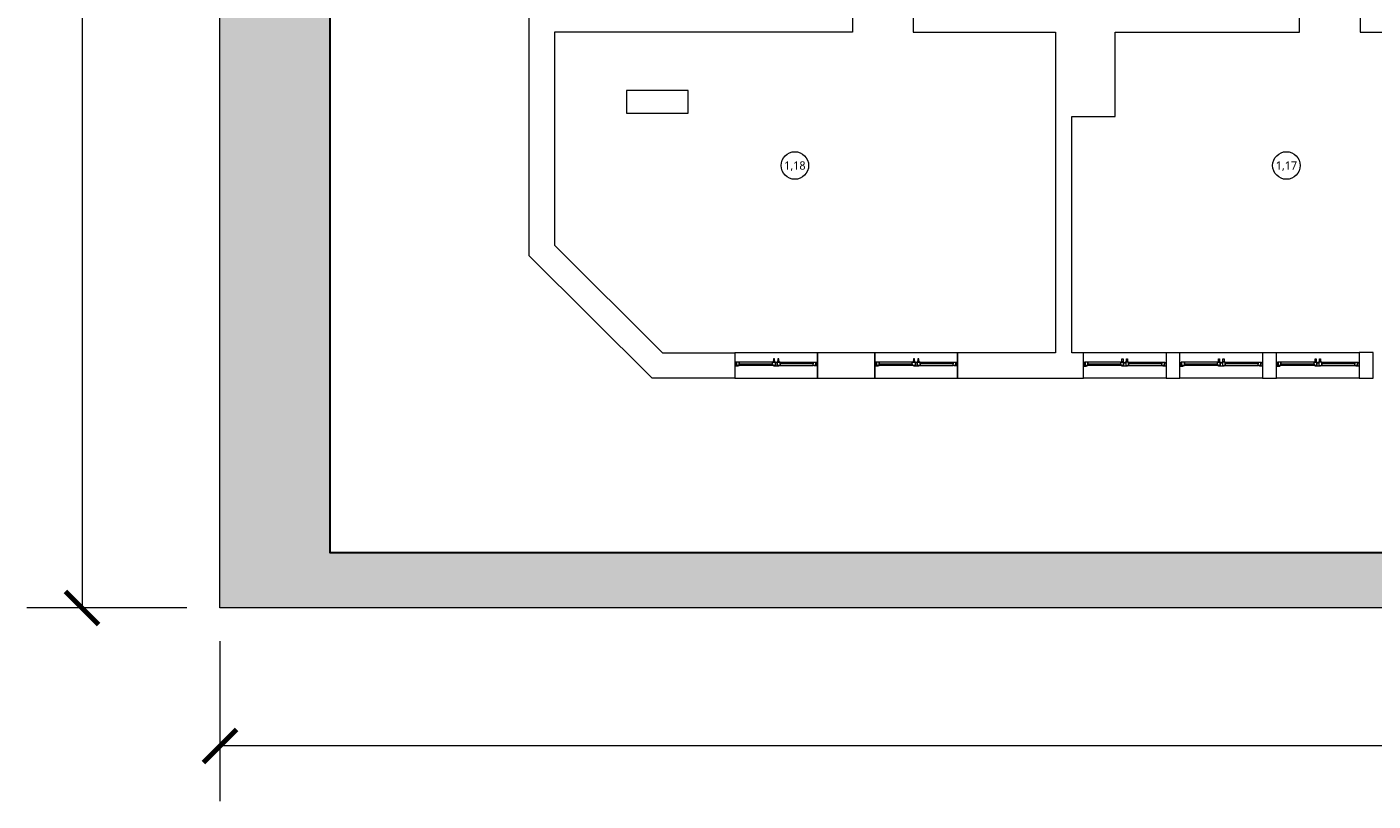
# Model space of a CAD drawing. Header units: millimetres. Extents: x 80301 to 146489, y -78581 to -28273.
# Tile 20 of 135: x 93882 to 96323, y -66886 to -65483. Entities that reach past the tile are written whole.
import ezdxf
from ezdxf.enums import TextEntityAlignment as Align

# ---------------------------------------------------------------- set-up
doc = ezdxf.new("R2010")
doc.units = ezdxf.units.MM
doc.layers.get('0').update_dxf_attribs({"lineweight": 0})
for name, color, linetype, lineweight in [('A-opisram.ART', 250, 'Continuous', 0), ('opis..KF', 250, 'Continuous', 15), ('stolarka_arch', 250, 'Continuous', 5), ('ściany ist..KF', 61, 'Continuous', 5)]:
    doc.layers.add(name, color=color, linetype=linetype, lineweight=lineweight)
doc.layers.add('A-pomocram.ART', color=254, linetype='Continuous', lineweight=0, plot=False)
doc.layers.add('A-wymram.ART', color=10, linetype='Continuous', lineweight=5, plot=False)
doc.layers.add('A-przekrycieram.ART', color=7, linetype='Continuous', lineweight=0, true_color=0xffffff)
doc.styles.add('ARCH', font='segoeuil.ttf')
doc.dimstyles.new('RAMKA', dxfattribs={"dimscale": 20, "dimtxt": 4, "dimasz": 3, "dimexe": 5, "dimexo": 3, "dimgap": 1, "dimtad": 1, "dimdec": 1, "dimlfac": 0.01, "dimtxsty": 'ARCH', "dimblk": 'ARCHTICK', "dimcen": 0, "dimclrd": 256, "dimclre": 256, "dimclrt": 256, "dimadec": 0, "dimazin": 0, "dimtfac": 1, "dimtdec": 1, "dimtofl": 0, "dimtmove": 1, "dimatfit": 3, "dimfxl": 10, "dimfxlon": 1, "dimlwd": 0, "dimlwe": 0, "dimarcsym": 0})

# ---------------------------------------------------------------- blocks, each defined once
blk = doc.blocks.new('*U1003')
at = {"layer": 'stolarka_arch', "lineweight": 0}
blk.add_lwpolyline([(0, 0), (150, 0), (150, -46.4), (0, -46.4)], close=True, dxfattribs=at)
at = {"layer": 'stolarka_arch'}
for points in [[(0, -22), (6, -22), (6, -23), (3, -23), (3, -28), (0, -28)], [(3, -23), (8, -23), (8, -29), (2, -29), (2, -28), (3, -28)], [(8, -26), (68, -26), (68, -23), (8, -23)], [(73, -23), (68, -23), (68, -29), (74, -29), (74, -28), (73, -28)], [(70, -22), (80, -22), (80, -23), (77, -23), (77, -28), (73, -28), (73, -23), (70, -23)], [(77, -23), (82, -23), (82, -29), (76, -29), (76, -28), (77, -28)], [(142, -26), (82, -26), (82, -23), (142, -23)], [(147, -23), (142, -23), (142, -29), (148, -29), (148, -28), (147, -28)], [(150, -22), (144, -22), (144, -23), (147, -23), (147, -28), (150, -28)], [(8, -26), (68, -26), (68, -29), (8, -29)], [(73, -30), (69, -30), (69, -29), (73, -29)], [(72, -35), (70, -35), (70, -30), (72, -30)], [(81, -30), (77, -30), (77, -29), (81, -29)], [(80, -35), (78, -35), (78, -30), (80, -30)], [(142, -26), (82, -26), (82, -29), (142, -29)]]:
    blk.add_lwpolyline(points, close=True, dxfattribs=at)
blk = doc.blocks.new('*U1005')
at = {"layer": 'stolarka_arch', "lineweight": 0}
blk.add_lwpolyline([(0, 0), (150, 0), (150, -46.4), (0, -46.4)], close=True, dxfattribs=at)
at = {"layer": 'stolarka_arch'}
for points in [[(0, -22), (6, -22), (6, -23), (3, -23), (3, -28), (0, -28)], [(3, -23), (8, -23), (8, -29), (2, -29), (2, -28), (3, -28)], [(8, -26), (68, -26), (68, -23), (8, -23)], [(73, -23), (68, -23), (68, -29), (74, -29), (74, -28), (73, -28)], [(70, -22), (80, -22), (80, -23), (77, -23), (77, -28), (73, -28), (73, -23), (70, -23)], [(77, -23), (82, -23), (82, -29), (76, -29), (76, -28), (77, -28)], [(142, -26), (82, -26), (82, -23), (142, -23)], [(147, -23), (142, -23), (142, -29), (148, -29), (148, -28), (147, -28)], [(150, -22), (144, -22), (144, -23), (147, -23), (147, -28), (150, -28)], [(8, -26), (68, -26), (68, -29), (8, -29)], [(73, -30), (69, -30), (69, -29), (73, -29)], [(72, -35), (70, -35), (70, -30), (72, -30)], [(81, -30), (77, -30), (77, -29), (81, -29)], [(80, -35), (78, -35), (78, -30), (80, -30)], [(142, -26), (82, -26), (82, -29), (142, -29)]]:
    blk.add_lwpolyline(points, close=True, dxfattribs=at)
blk = doc.blocks.new('*U1011')
at = {"layer": 'stolarka_arch', "lineweight": 0}
blk.add_lwpolyline([(0, 0), (150, 0), (150, -46.4), (0, -46.4)], close=True, dxfattribs=at)
at = {"layer": 'stolarka_arch'}
for points in [[(0, -22), (6, -22), (6, -23), (3, -23), (3, -28), (0, -28)], [(3, -23), (8, -23), (8, -29), (2, -29), (2, -28), (3, -28)], [(8, -26), (68, -26), (68, -23), (8, -23)], [(73, -23), (68, -23), (68, -29), (74, -29), (74, -28), (73, -28)], [(70, -22), (80, -22), (80, -23), (77, -23), (77, -28), (73, -28), (73, -23), (70, -23)], [(77, -23), (82, -23), (82, -29), (76, -29), (76, -28), (77, -28)], [(142, -26), (82, -26), (82, -23), (142, -23)], [(147, -23), (142, -23), (142, -29), (148, -29), (148, -28), (147, -28)], [(150, -22), (144, -22), (144, -23), (147, -23), (147, -28), (150, -28)], [(8, -26), (68, -26), (68, -29), (8, -29)], [(73, -30), (69, -30), (69, -29), (73, -29)], [(72, -35), (70, -35), (70, -30), (72, -30)], [(81, -30), (77, -30), (77, -29), (81, -29)], [(80, -35), (78, -35), (78, -30), (80, -30)], [(142, -26), (82, -26), (82, -29), (142, -29)]]:
    blk.add_lwpolyline(points, close=True, dxfattribs=at)
blk = doc.blocks.new('*U1017')
at = {"layer": 'stolarka_arch', "lineweight": 0}
blk.add_lwpolyline([(0, 0), (150, 0), (150, -46), (0, -46)], close=True, dxfattribs=at)
at = {"layer": 'stolarka_arch'}
for points in [[(0, -22), (6, -22), (6, -23), (3, -23), (3, -28), (0, -28)], [(3, -23), (8, -23), (8, -29), (2, -29), (2, -28), (3, -28)], [(8, -26), (68, -26), (68, -23), (8, -23)], [(73, -23), (68, -23), (68, -29), (74, -29), (74, -28), (73, -28)], [(70, -22), (80, -22), (80, -23), (77, -23), (77, -28), (73, -28), (73, -23), (70, -23)], [(77, -23), (82, -23), (82, -29), (76, -29), (76, -28), (77, -28)], [(142, -26), (82, -26), (82, -23), (142, -23)], [(147, -23), (142, -23), (142, -29), (148, -29), (148, -28), (147, -28)], [(150, -22), (144, -22), (144, -23), (147, -23), (147, -28), (150, -28)], [(8, -26), (68, -26), (68, -29), (8, -29)], [(73, -30), (69, -30), (69, -29), (73, -29)], [(72, -35), (70, -35), (70, -30), (72, -30)], [(81, -30), (77, -30), (77, -29), (81, -29)], [(80, -35), (78, -35), (78, -30), (80, -30)], [(142, -26), (82, -26), (82, -29), (142, -29)]]:
    blk.add_lwpolyline(points, close=True, dxfattribs=at)
blk = doc.blocks.new('*U1025')
at = {"layer": 'stolarka_arch', "lineweight": 0}
blk.add_lwpolyline([(0, 0), (150, 0), (150, -46), (0, -46)], close=True, dxfattribs=at)
at = {"layer": 'stolarka_arch'}
for points in [[(0, -22), (6, -22), (6, -23), (3, -23), (3, -28), (0, -28)], [(3, -23), (8, -23), (8, -29), (2, -29), (2, -28), (3, -28)], [(8, -26), (68, -26), (68, -23), (8, -23)], [(73, -23), (68, -23), (68, -29), (74, -29), (74, -28), (73, -28)], [(70, -22), (80, -22), (80, -23), (77, -23), (77, -28), (73, -28), (73, -23), (70, -23)], [(77, -23), (82, -23), (82, -29), (76, -29), (76, -28), (77, -28)], [(142, -26), (82, -26), (82, -23), (142, -23)], [(147, -23), (142, -23), (142, -29), (148, -29), (148, -28), (147, -28)], [(150, -22), (144, -22), (144, -23), (147, -23), (147, -28), (150, -28)], [(8, -26), (68, -26), (68, -29), (8, -29)], [(73, -30), (69, -30), (69, -29), (73, -29)], [(72, -35), (70, -35), (70, -30), (72, -30)], [(81, -30), (77, -30), (77, -29), (81, -29)], [(80, -35), (78, -35), (78, -30), (80, -30)], [(142, -26), (82, -26), (82, -29), (142, -29)]]:
    blk.add_lwpolyline(points, close=True, dxfattribs=at)
blk = doc.blocks.new('nr pom')
at = {"layer": 'opis..KF', "lineweight": 20}
blk.add_circle((0, 0), 25, dxfattribs=at)
at = {"layer": 'opis..KF', "style": 'ARCH'}
blk.add_attdef('00', text='', height=15, dxfattribs=at).set_placement((0, 0), align=Align.MIDDLE_CENTER)
blk = doc.blocks.new('_ArchTick')
at = {"color": 0, "linetype": 'ByBlock', "const_width": 0.15}
blk.add_lwpolyline([(-0.5, -0.5), (0.5, 0.5)], dxfattribs=at)
blk = doc.blocks.new('*D1237')
at = {"layer": 'A-wymram.ART', "linetype": 'Continuous', "lineweight": 0, "transparency": 16777216}
for p, q in [((0, -60), (0, -350)), ((8500, -60), (8500, -350)), ((8500, -250), (0, -250))]:
    blk.add_line(p, q, dxfattribs=at)
at = {"layer": 'Defpoints', "color": 0, "transparency": 16777216}
for p in [(0, 0), (8500, 0), (0, -250)]:
    blk.add_point(p, dxfattribs=at)
at = {"layer": 'A-wymram.ART', "lineweight": 0, "transparency": 16777216, "xscale": 60, "yscale": 60, "zscale": 60, "rotation": 180}
blk.add_blockref('_ArchTick', (0, -250), dxfattribs=at)
at = {"layer": 'A-wymram.ART', "lineweight": 0, "transparency": 16777216, "xscale": 60, "yscale": 60, "zscale": 60}
blk.add_blockref('_ArchTick', (8500, -250), dxfattribs=at)
at = {"layer": 'A-wymram.ART', "transparency": 16777216, "insert": (4250, -188.6), "char_height": 80, "attachment_point": 5, "style": 'ARCH'}
blk.add_mtext('85', dxfattribs=at)
blk = doc.blocks.new('*D1238')
at = {"layer": 'A-wymram.ART', "linetype": 'Continuous', "lineweight": 0, "transparency": 16777216}
for p, q in [((-60, 4200), (-350, 4200)), ((-250, 4200), (-250, 0)), ((-60, 0), (-350, 0))]:
    blk.add_line(p, q, dxfattribs=at)
at = {"layer": 'Defpoints', "color": 0, "transparency": 16777216}
for p in [(0, 4200), (0, 0), (-250, 0)]:
    blk.add_point(p, dxfattribs=at)
at = {"layer": 'A-wymram.ART', "lineweight": 0, "transparency": 16777216, "xscale": 60, "yscale": 60, "zscale": 60}
for p, rotation in [((-250, 4200), 90), ((-250, 0), 270)]:
    blk.add_blockref('_ArchTick', p, dxfattribs=dict(at, rotation=rotation))
at = {"layer": 'A-wymram.ART', "transparency": 16777216, "insert": (-310.7, 2100), "char_height": 80, "attachment_point": 5, "rotation": 90, "style": 'ARCH'}
blk.add_mtext('42', dxfattribs=at)
blk = doc.blocks.new('*U1234')
at = {"layer": 'A-przekrycieram.ART'}
h = blk.add_hatch(color=256, dxfattribs=at)
h.dxf.hatch_style = 1
h.paths.add_polyline_path([(0, 4200), (8500, 4200), (8500, 0), (0, 0)])
h.paths.add_polyline_path([(200, 4100), (8400, 4100), (8400, 100), (200, 100)], flags=16)
at = {"layer": 'A-opisram.ART', "lineweight": 30}
blk.add_lwpolyline([(200, 4100), (8400, 4100), (8400, 100), (200, 100)], close=True, dxfattribs=at)
at = {"layer": 'A-pomocram.ART'}
blk.add_lwpolyline([(0, 4200), (8500, 4200), (8500, 0), (0, 0)], close=True, dxfattribs=at)
at = {"layer": 'A-wymram.ART'}
dim = blk.add_linear_dim(base=(-250, 0), p1=(0, 4200), p2=(0, 0), angle=90, dimstyle='RAMKA', dxfattribs=at)
dim.commit()
dim.dimension.update_dxf_attribs({"geometry": '*D1238', "text_midpoint": (-310.67, 2100)})
dim = blk.add_linear_dim(base=(0, -250), p1=(8500, 0), p2=(0, 0), dimstyle='RAMKA', dxfattribs=at)
dim.commit()
dim.dimension.update_dxf_attribs({"geometry": '*D1237', "text_midpoint": (4250, -188.63)})

msp = doc.modelspace()

# ---------------------------------------------------------------- linework, layer by layer
at = {"layer": 'ściany ist..KF', "linetype": 'ByBlock'}
for points in [[(95379.17, -65492), (94838.89, -65492), (94838.89, -65878.11), (95034.63, -66073.05), (95165.58, -66073.05), (95165.58, -66119.05), (95015.63, -66119.05), (94792.89, -65897.22), (94792.89, -65444.99), (94871.35, -65444.99), (94871.35, -65424.99), (94917.35, -65424.99), (94917.35, -65461.99), (95379.17, -65461.99), (95379.17, -65492)], [(95855.41, -65492), (96189.72, -65492), (96189.72, -65461.99), (95489.17, -65461.99), (95489.17, -65492), (95746.89, -65492), (95746.92, -66073.02), (95569.38, -66073.02)], [(96411.41, -65461.99), (96299.72, -65461.99), (96299.72, -65492), (96411.41, -65492)], [(95776.89, -65645), (95855.41, -65645), (95855.41, -65492)], [(95569.38, -66073.02), (95569.38, -66119.02), (95797.5, -66119.02), (95797.5, -66073.02), (95776.89, -66073.02), (95776.89, -65645)]]:
    msp.add_lwpolyline(points, dxfattribs=at)
for points in [[(94969.07, -65639.02), (95081.07, -65639.02), (95081.07, -65598.02), (94969.07, -65598.02)], [(95315.58, -66119.05), (95419.38, -66119.05), (95419.38, -66073.05), (95315.58, -66073.05)], [(95947.5, -66119.01), (95972.61, -66119.01), (95972.61, -66073.01), (95947.5, -66073.01)], [(96122.61, -66119.01), (96147.72, -66119.01), (96147.72, -66073.01), (96122.61, -66073.01)], [(96297.72, -66119), (96322.83, -66119), (96322.83, -66073), (96297.72, -66073)]]:
    msp.add_lwpolyline(points, close=True, dxfattribs=at)

# ---------------------------------------------------------------- block references
msp.add_blockref('*U1234', (94231.99, -66535.84))
at = {"layer": 'opis..KF', "color": 30}
for p, values in [((95274.41, -65733.71), {'00': '1,18'}), ((96165.71, -65733.71), {'00': '1,17'})]:
    msp.add_blockref('nr pom', p, dxfattribs=at).add_auto_attribs(values)
at = {"layer": 'stolarka_arch', "xscale": -1, "rotation": 180}
for name, p in [('*U1025', (95165.58, -66119.06)), ('*U1017', (95419.38, -66119.06))]:
    msp.add_blockref(name, p, dxfattribs=at)
at = {"layer": 'stolarka_arch', "rotation": 180}
for name, p in [('*U1003', (95947.5, -66119.38)), ('*U1005', (96122.61, -66119.38)), ('*U1011', (96297.72, -66119.38))]:
    msp.add_blockref(name, p, dxfattribs=at)

doc.saveas('drawing.dxf')
